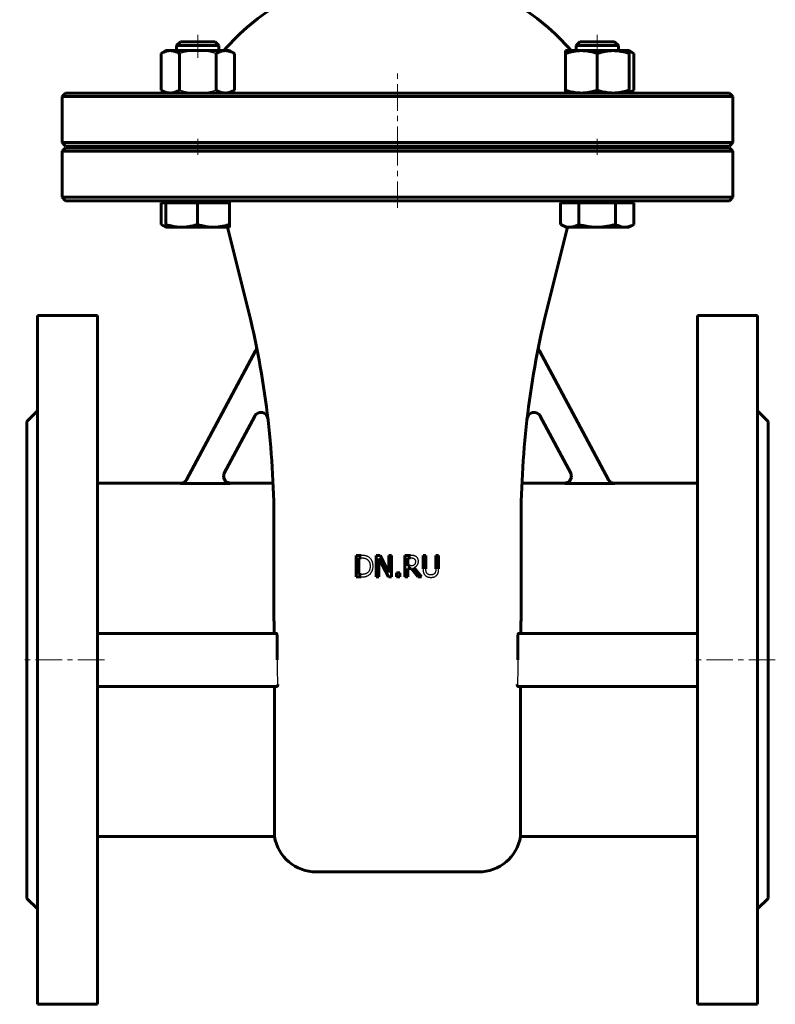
# Model space of a CAD drawing. Header units: millimetres. Extents: x -107 to 107, y -263 to 265.
# Tile 1 of 2: x -107 to 107, y -263 to 16. Entities that reach past the tile are written whole.
import ezdxf

# ---------------------------------------------------------------- set-up
doc = ezdxf.new("R2010")
doc.units = ezdxf.units.MM
for name, pattern in [('K5LT-1', [0]), ('K5LT_AXLED', [12, 7.5, -1.5, 1.5, -1.5]), ('K5LT_BASIC', [0])]:
    doc.linetypes.add(name, pattern=pattern)
doc.layers.add('Системный слой (1)', color=7, linetype='Continuous', true_color=0x6c6c6c)

# ---------------------------------------------------------------- blocks, each defined once
blk = doc.blocks.new('U0')
at = {"layer": 'Системный слой (1)', "color": 143, "linetype": 'K5LT_BASIC', "lineweight": 60, "true_color": 0x33acca}
for p, q in [((0, -5.25), (-94, -5.25)), ((94, -5.25), (0, -5.25))]:
    blk.add_line(p, q, dxfattribs=at)
blk = doc.blocks.new('U1')
at = {"layer": 'Системный слой (1)', "color": 143, "linetype": 'K5LT_BASIC', "lineweight": 60, "true_color": 0x33acca}
for p, q in [((-49.09, -112.8), (-49.28, -114.14)), ((-49.28, -114.14), (-48.59, -115.29)), ((-48.59, -115.29), (-47.33, -115.75))]:
    blk.add_line(p, q, dxfattribs=at)
blk = doc.blocks.new('U3')
at = {"layer": 'Системный слой (1)', "color": 143, "linetype": 'K5LT_BASIC', "lineweight": 60, "true_color": 0x33acca}
for p, q in [((49.28, -114.14), (48.59, -115.29)), ((49.09, -112.8), (49.28, -114.14)), ((48.59, -115.29), (47.33, -115.75))]:
    blk.add_line(p, q, dxfattribs=at)
blk = doc.blocks.new('U4')
at = {"layer": 'Системный слой (1)', "color": 143, "linetype": 'K5LT_BASIC', "lineweight": 60, "true_color": 0x33acca}
for p, q in [((-94, -20.25), (0, -20.25)), ((0, -20.25), (94, -20.25))]:
    blk.add_line(p, q, dxfattribs=at)
blk = doc.blocks.new('U5')
at = {"layer": 'Системный слой (1)', "color": 143, "linetype": 'K5LT_BASIC', "lineweight": 60, "true_color": 0x33acca}
for p, q in [((-94, -35.75), (0, -35.75)), ((0, -35.75), (94, -35.75))]:
    blk.add_line(p, q, dxfattribs=at)
blk = doc.blocks.new('U6')
at = {"layer": 'Системный слой (1)', "color": 143, "linetype": 'K5LT_BASIC', "lineweight": 60, "true_color": 0x33acca}
for p, q in [((0, -20.75), (-94, -20.75)), ((94, -20.75), (0, -20.75))]:
    blk.add_line(p, q, dxfattribs=at)
blk = doc.blocks.new('U8')
at = {"layer": 'Системный слой (1)', "color": 143, "linetype": 'K5LT_BASIC', "lineweight": 60, "true_color": 0x33acca}
for p, q in [((-61.49, -115.75), (-85, -115.75)), ((-35.23, -115.75), (-47.33, -115.75))]:
    blk.add_line(p, q, dxfattribs=at)
blk = doc.blocks.new('U10')
at = {"layer": 'Системный слой (1)', "color": 143, "linetype": 'K5LT_BASIC', "lineweight": 60, "true_color": 0x33acca}
for start, end in [(120.5102, 139.1678), (40.8322, 59.4898)]:
    blk.add_arc((0, -35.75), 65, start, end, dxfattribs=at)
blk = doc.blocks.new('U11')
at = {"layer": 'Системный слой (1)', "color": 143, "linetype": 'K5LT_BASIC', "lineweight": 60, "true_color": 0x33acca}
for p, q in [((47.33, -115.75), (35.23, -115.75)), ((85, -115.75), (61.49, -115.75))]:
    blk.add_line(p, q, dxfattribs=at)
blk = doc.blocks.new('U13')
at = {"layer": 'Системный слой (1)', "color": 143, "linetype": 'K5LT_BASIC', "lineweight": 60, "true_color": 0x33acca}
for p, q in [((65.57, -5.07), (66.01, -4.91)), ((66.01, -4.91), (66.48, -4.71)), ((66.48, -4.71), (66.96, -4.45))]:
    blk.add_line(p, q, dxfattribs=at)
blk = doc.blocks.new('U14')
at = {"layer": 'Системный слой (1)', "color": 143, "linetype": 'K5LT_BASIC', "lineweight": 60, "true_color": 0x33acca}
for p, q in [((-47.57, -43.25), (-47.56, -43.18)), ((-47.57, -43.25), (-47.57, -43.25)), ((-47.56, -43.18), (-47.55, -42.97)), ((-47.55, -42.97), (-47.54, -42.63))]:
    blk.add_line(p, q, dxfattribs=at)
blk = doc.blocks.new('U15')
at = {"layer": 'Системный слой (1)', "color": 143, "linetype": 'K5LT_BASIC', "lineweight": 60, "true_color": 0x33acca}
for p, q in [((-66.96, -42.45), (-66.92, -42.47)), ((-66.92, -42.47), (-66.46, -42.72)), ((-66.46, -42.72), (-66.01, -42.92)), ((-66.01, -42.92), (-65.59, -43.07))]:
    blk.add_line(p, q, dxfattribs=at)
blk = doc.blocks.new('U16')
at = {"layer": 'Системный слой (1)', "color": 143, "linetype": 'K5LT_BASIC', "lineweight": 60, "true_color": 0x33acca}
for p, q in [((66.01, 6.41), (65.57, 6.57)), ((66.48, 6.21), (66.01, 6.41)), ((66.96, 5.95), (66.48, 6.21))]:
    blk.add_line(p, q, dxfattribs=at)
blk = doc.blocks.new('U17')
at = {"layer": 'Системный слой (1)', "color": 143, "linetype": 'K5LT_BASIC', "lineweight": 60, "true_color": 0x33acca}
for p, q in [((46.18, -42.45), (46.22, -42.47)), ((46.22, -42.47), (46.78, -42.77)), ((46.78, -42.77), (47.63, -43.09)), ((47.63, -43.09), (48.44, -43.24)), ((48.44, -43.24), (48.74, -43.25))]:
    blk.add_line(p, q, dxfattribs=at)

msp = doc.modelspace()

# ---------------------------------------------------------------- linework, layer by layer
at = {"layer": 'Системный слой (1)', "color": 30, "linetype": 'K5LT_AXLED', "lineweight": 18, "true_color": 0xff8000}
for p, q in [((-56.57, 11.25), (-56.57, 4.75)), ((56.57, 11.25), (56.57, 4.75)), ((0, -22.25), (0, 1.65)), ((-56.57, -18.25), (-56.57, -22.75)), ((0, -37.75), (0, -18.75)), ((56.57, -18.25), (56.57, -22.75)), ((-83, -165.75), (-107, -165.75)), ((107, -165.75), (83, -165.75))]:
    msp.add_line(p, q, dxfattribs=at)
at = {"layer": 'Системный слой (1)', "color": 143, "linetype": 'K5LT_BASIC', "lineweight": 60, "true_color": 0x33acca}
for p, q in [((-61.5, 9.25), (-62.57, 8.18)), ((-51.64, 9.25), (-61.5, 9.25)), ((-51.64, 9.25), (-50.57, 8.18)), ((51.64, 9.25), (50.57, 8.18)), ((61.5, 9.25), (51.64, 9.25)), ((61.5, 9.25), (62.57, 8.18)), ((-65.57, 6.75), (-66.96, 5.95)), ((-66.96, 5.95), (-66.96, -4.45)), ((-65.57, 6.75), (-64.36, 6.75)), ((-64.36, 6.75), (-56.57, 6.75)), ((-62.57, 6.75), (-62.57, 8.18)), ((-62.57, 8.18), (-56.61, 8.18)), ((-61.76, 5.95), (-61.76, -4.45)), ((-56.61, 8.18), (-50.57, 8.18)), ((-56.57, 6.75), (-48.77, 6.75)), ((-51.37, 5.95), (-51.37, -4.45)), ((-50.57, 6.75), (-50.57, 8.18)), ((-48.77, 6.75), (-47.57, 6.75)), ((-47.57, 6.75), (-46.18, 5.95)), ((-46.18, 5.95), (-46.18, -4.45)), ((47.57, 5.95), (47.57, 6.75)), ((47.57, 6.75), (52.07, 6.75)), ((47.57, 5.95), (47.57, -4.45)), ((50.57, 6.75), (50.57, 8.18)), ((50.57, 8.18), (62.57, 8.18)), ((52.07, 6.75), (61.07, 6.75)), ((56.57, 5.95), (56.57, -4.45)), ((61.07, 6.75), (65.57, 6.75)), ((62.57, 8.18), (62.57, 8.18)), ((62.57, 6.75), (62.57, 8.18)), ((65.57, 6.75), (66.96, 5.95)), ((65.57, 6.75), (65.57, 5.95)), ((65.57, 5.95), (65.57, -4.45)), ((66.96, 5.95), (66.96, -4.45)), ((-94, -5.25), (-95, -6.25)), ((-65.57, -5.25), (-66.96, -4.45)), ((-47.57, -5.25), (-46.18, -4.45)), ((47.57, -5.25), (47.57, -4.45)), ((65.57, -5.25), (66.96, -4.45)), ((65.57, -4.45), (65.57, -5.25)), ((94, -5.25), (95, -6.25)), ((-95, -19.25), (-95, -6.25)), ((-95, -6.25), (0, -6.25)), ((0, -6.25), (95, -6.25)), ((95, -19.25), (95, -6.25)), ((-94, -20.25), (-95, -19.25)), ((0, -19.25), (-95, -19.25)), ((95, -19.25), (0, -19.25)), ((94, -20.25), (95, -19.25)), ((-94, -20.75), (-95, -21.75)), ((-95, -21.75), (0, -21.75)), ((-95, -34.75), (-95, -21.75)), ((-62.57, -20.75), (-62.57, -20.25)), ((-50.57, -20.75), (-50.57, -20.25)), ((0, -21.75), (95, -21.75)), ((50.57, -20.75), (50.57, -20.25)), ((62.57, -20.75), (62.57, -20.25)), ((94, -20.75), (95, -21.75)), ((95, -34.75), (95, -21.75)), ((-94, -35.75), (-95, -34.75)), ((0, -34.75), (-95, -34.75)), ((-65.57, -36.35), (-65.57, -35.75)), ((-47.57, -36.35), (-47.57, -35.75)), ((95, -34.75), (0, -34.75)), ((47.57, -36.35), (47.57, -35.75)), ((65.57, -36.35), (65.57, -35.75)), ((94, -35.75), (95, -34.75)), ((-66.96, -36.35), (-66.96, -42.45)), ((-66.96, -36.35), (-65.61, -36.35)), ((-65.61, -36.35), (-61.12, -36.35)), ((-65.61, -36.35), (-65.61, -42.45)), ((-61.12, -36.35), (-56.64, -36.35)), ((-56.64, -36.35), (-56.64, -42.45)), ((-56.64, -36.35), (-52.12, -36.35)), ((-52.12, -36.35), (-47.61, -36.35)), ((-47.61, -36.35), (-47.61, -42.45)), ((-47.61, -36.35), (-47.57, -36.35)), ((-47.57, -36.35), (-47.56, -36.35)), ((46.18, -36.51), (46.18, -42.45)), ((46.19, -36.35), (48.74, -36.35)), ((48.74, -36.35), (51.31, -36.35)), ((51.31, -36.35), (51.31, -42.45)), ((51.31, -36.35), (56.5, -36.35)), ((56.5, -36.35), (61.7, -36.35)), ((61.7, -36.35), (64.33, -36.35)), ((61.7, -36.35), (61.7, -42.45)), ((64.33, -36.35), (66.96, -36.35)), ((66.96, -36.35), (66.96, -42.45)), ((-65.57, -43.25), (-66.92, -42.47)), ((-61.12, -43.25), (-65.57, -43.25)), ((-52.12, -43.25), (-61.12, -43.25)), ((-47.57, -43.25), (-52.12, -43.25)), ((-42.46, -65.89), (-48.12, -43.25)), ((-47.57, -43.25), (-47.57, -43.25)), ((-47.57, -43.25), (-47.57, -43.25)), ((42.46, -65.89), (48.12, -43.25)), ((47.57, -43.25), (46.22, -42.47)), ((48.74, -43.25), (47.57, -43.25)), ((56.5, -43.25), (48.74, -43.25)), ((64.33, -43.25), (56.5, -43.25)), ((65.57, -43.25), (64.33, -43.25)), ((65.57, -43.25), (66.92, -42.47)), ((66.96, -42.45), (66.92, -42.47)), ((-102, -68.25), (-85, -68.25)), ((-102, -68.25), (-102, -263.25)), ((-85, -68.25), (-85, -263.25)), ((85, -68.25), (85, -263.25)), ((102, -68.25), (85, -68.25)), ((102, -68.25), (102, -263.25)), ((-59.76, -114.76), (-40.17, -78.26)), ((59.76, -114.76), (40.17, -78.26)), ((-102, -95.25), (-105, -98.25)), ((-40.45, -96.71), (-49.12, -112.86)), ((40.45, -96.71), (49.12, -112.86)), ((105, -98.25), (102, -95.25)), ((-105, -98.25), (-105, -233.25)), ((105, -98.25), (105, -233.25)), ((-61.53, -115.81), (-47.36, -115.81)), ((61.53, -115.81), (47.36, -115.81)), ((-35, -151.75), (-35, -126.53)), ((35, -151.75), (35, -126.53)), ((-11.72, -136.15), (-11.72, -142.25)), ((-10.33, -136.15), (-11.72, -136.15)), ((-6.03, -136.15), (-6.03, -142.25)), ((-4.88, -136.15), (-6.03, -136.15)), ((-2.43, -140.98), (-4.88, -136.15)), ((-2.43, -136.15), (-2.43, -140.98)), ((-1.67, -136.15), (-2.43, -136.15)), ((-1.67, -142.25), (-1.67, -136.15)), ((3.68, -136.15), (2.11, -136.15)), ((2.11, -136.15), (2.11, -142.25)), ((7.24, -136.15), (7.24, -139.95)), ((8.05, -136.15), (7.24, -136.15)), ((8.05, -139.95), (8.05, -136.15)), ((10.84, -136.15), (10.84, -139.97)), ((11.65, -136.15), (10.84, -136.15)), ((11.65, -139.95), (11.65, -136.15)), ((-10.91, -136.85), (-10.29, -136.85)), ((-10.91, -141.55), (-10.91, -136.85)), ((-5.28, -142.25), (-5.28, -136.99)), ((-5.28, -136.99), (-2.58, -142.25)), ((2.92, -139.14), (2.92, -136.85)), ((2.92, -136.85), (3.72, -136.85)), ((3.63, -139.14), (2.92, -139.14)), ((-10.29, -141.55), (-10.91, -141.55)), ((-0.27, -141.08), (-0.27, -142.25)), ((0.7, -141.08), (-0.27, -141.08)), ((0.7, -142.25), (0.7, -141.08)), ((2.92, -139.82), (3.85, -139.82)), ((2.92, -142.25), (2.92, -139.82)), ((3.85, -139.82), (5.78, -142.25)), ((6.83, -142.25), (4.66, -139.59)), ((-11.72, -142.25), (-10.32, -142.25)), ((-6.03, -142.25), (-5.28, -142.25)), ((-2.58, -142.25), (-1.67, -142.25)), ((-0.27, -142.25), (0.7, -142.25)), ((2.11, -142.25), (2.92, -142.25)), ((5.78, -142.25), (6.83, -142.25)), ((-85, -158.25), (-34.31, -158.25)), ((-34.12, -158.75), (-34.12, -165.75)), ((34.12, -158.75), (34.12, -165.75)), ((85, -158.25), (34.31, -158.25)), ((-34.11, -173.25), (-85, -173.25)), ((-34.83, -173.25), (-34.83, -215.75)), ((34.11, -173.25), (85, -173.25)), ((34.83, -173.25), (34.83, -215.75)), ((-34.83, -215.75), (-85, -215.75)), ((85, -215.75), (34.83, -215.75)), ((-23, -225.75), (23, -225.75)), ((-102, -236.25), (-105, -233.25)), ((105, -233.25), (102, -236.25)), ((-102, -263.25), (-85, -263.25)), ((102, -263.25), (85, -263.25))]:
    msp.add_line(p, q, dxfattribs=at)
for centre, radius, start, end in [((-285, -126.53), 250, 0, 14.0362), ((285, -126.53), 250, 165.9638, 180), ((-41.93, -77.31), 2, 331.7693, 11.4458), ((41.93, -77.31), 2, 168.5542, 208.2307), ((-38.69, -97.66), 2, 6.6846, 151.7693), ((38.69, -97.66), 2, 28.2307, 173.3154), ((-23, -213.75), 12, 189.5941, 270), ((23, -213.75), 12, 270, 350.4059)]:
    msp.add_arc(centre, radius, start, end, dxfattribs=at)
for centre, major_axis, ratio, start_param, end_param in [((-47.51, 3.76), (0, -49.48), 0.001715, -0.625585, -0.355414), ((41.35, -20.87), (3.33, 56.49), 0.105308, 4.437955, 4.440939)]:
    msp.add_ellipse(centre, major_axis=major_axis, ratio=ratio, start_param=start_param, end_param=end_param, dxfattribs=at)
for points, knots in [([(-64.36, 6.75), (-64.48, 6.75), (-64.7, 6.74), (-65.03, 6.7), (-65.35, 6.63), (-65.66, 6.54), (-66.03, 6.41), (-66.46, 6.22), (-66.79, 6.04), (-66.96, 5.95)], [0, 0, 0, 0, 1.413858, 2.745248, 4.003674, 5.206773, 6.389289, 8.162955, 10, 10, 10, 10]), ([(-61.76, 5.95), (-61.99, 6.08), (-62.37, 6.27), (-62.88, 6.48), (-63.31, 6.62), (-63.71, 6.7), (-64.05, 6.74), (-64.27, 6.75), (-64.36, 6.75)], [0, 0, 0, 0, 2.090274, 3.696535, 5.221998, 6.6506, 8.010791, 9, 9, 9, 9]), ([(-48.77, 6.75), (-48.89, 6.75), (-49.11, 6.74), (-49.44, 6.7), (-49.76, 6.63), (-50.08, 6.54), (-50.44, 6.41), (-50.87, 6.22), (-51.2, 6.04), (-51.37, 5.95)], [0, 0, 0, 0, 1.413858, 2.745248, 4.003674, 5.206773, 6.389289, 8.162955, 10, 10, 10, 10]), ([(-46.18, 5.95), (-46.4, 6.08), (-46.78, 6.27), (-47.29, 6.48), (-47.72, 6.62), (-48.12, 6.7), (-48.47, 6.74), (-48.68, 6.75), (-48.77, 6.75)], [0, 0, 0, 0, 2.090274, 3.696535, 5.221998, 6.6506, 8.010791, 9, 9, 9, 9]), ([(52.07, 6.75), (51.87, 6.75), (51.49, 6.74), (50.91, 6.7), (50.36, 6.63), (49.82, 6.54), (49.18, 6.41), (48.44, 6.22), (47.87, 6.04), (47.57, 5.95)], [0, 0, 0, 0, 1.413858, 2.745248, 4.003674, 5.206773, 6.389289, 8.162955, 10, 10, 10, 10]), ([(56.57, 5.95), (56.18, 6.08), (55.52, 6.27), (54.64, 6.48), (53.9, 6.62), (53.21, 6.7), (52.6, 6.74), (52.23, 6.75), (52.07, 6.75)], [0, 0, 0, 0, 2.090274, 3.696535, 5.221998, 6.6506, 8.010791, 9, 9, 9, 9]), ([(61.07, 6.75), (60.87, 6.75), (60.49, 6.74), (59.91, 6.7), (59.36, 6.63), (58.82, 6.54), (58.18, 6.41), (57.44, 6.22), (56.87, 6.04), (56.57, 5.95)], [0, 0, 0, 0, 1.413858, 2.745248, 4.003674, 5.206773, 6.389289, 8.162955, 10, 10, 10, 10]), ([(65.57, 5.95), (65.18, 6.08), (64.52, 6.27), (63.64, 6.48), (62.9, 6.62), (62.21, 6.7), (61.6, 6.74), (61.23, 6.75), (61.07, 6.75)], [0, 0, 0, 0, 2.090274, 3.696535, 5.221998, 6.6506, 8.010791, 9, 9, 9, 9]), ([(-66.96, -4.45), (-66.74, -4.58), (-66.36, -4.77), (-65.85, -4.98), (-65.42, -5.12), (-65.02, -5.2), (-64.67, -5.24), (-64.45, -5.25), (-64.36, -5.25)], [0, 0, 0, 0, 2.090274, 3.696535, 5.221998, 6.6506, 8.010791, 9, 9, 9, 9]), ([(-64.36, -5.25), (-64.25, -5.25), (-64.03, -5.24), (-63.7, -5.2), (-63.38, -5.13), (-63.06, -5.04), (-62.7, -4.91), (-62.27, -4.72), (-61.94, -4.54), (-61.76, -4.45)], [0, 0, 0, 0, 1.413858, 2.745248, 4.003674, 5.206773, 6.389289, 8.162955, 10, 10, 10, 10]), ([(-51.37, -4.45), (-51.15, -4.58), (-50.77, -4.77), (-50.26, -4.98), (-49.83, -5.12), (-49.43, -5.2), (-49.08, -5.24), (-48.87, -5.25), (-48.77, -5.25)], [0, 0, 0, 0, 2.090274, 3.696535, 5.221998, 6.6506, 8.010791, 9, 9, 9, 9]), ([(-48.77, -5.25), (-48.66, -5.25), (-48.44, -5.24), (-48.11, -5.2), (-47.79, -5.13), (-47.47, -5.04), (-47.11, -4.91), (-46.68, -4.72), (-46.35, -4.54), (-46.18, -4.45)], [0, 0, 0, 0, 1.413858, 2.745248, 4.003674, 5.206773, 6.389289, 8.162955, 10, 10, 10, 10]), ([(47.57, -4.45), (47.96, -4.58), (48.61, -4.77), (49.49, -4.98), (50.24, -5.12), (50.93, -5.2), (51.53, -5.24), (51.91, -5.25), (52.07, -5.25)], [0, 0, 0, 0, 2.090274, 3.696535, 5.221998, 6.6506, 8.010791, 9, 9, 9, 9]), ([(52.07, -5.25), (52.26, -5.25), (52.65, -5.24), (53.22, -5.2), (53.78, -5.13), (54.32, -5.04), (54.95, -4.91), (55.7, -4.72), (56.27, -4.54), (56.57, -4.45)], [0, 0, 0, 0, 1.413858, 2.745248, 4.003674, 5.206773, 6.389289, 8.162955, 10, 10, 10, 10]), ([(56.57, -4.45), (56.96, -4.58), (57.61, -4.77), (58.49, -4.98), (59.24, -5.12), (59.93, -5.2), (60.53, -5.24), (60.91, -5.25), (61.07, -5.25)], [0, 0, 0, 0, 2.090274, 3.696535, 5.221998, 6.6506, 8.010791, 9, 9, 9, 9]), ([(61.07, -5.25), (61.26, -5.25), (61.65, -5.24), (62.22, -5.2), (62.78, -5.13), (63.32, -5.04), (63.95, -4.91), (64.7, -4.72), (65.27, -4.54), (65.57, -4.45)], [0, 0, 0, 0, 1.413858, 2.745248, 4.003674, 5.206773, 6.389289, 8.162955, 10, 10, 10, 10]), ([(-65.57, -43.25), (-65.57, -43.25), (-65.57, -43.24), (-65.58, -43.2), (-65.58, -43.13), (-65.59, -43.04), (-65.59, -42.91), (-65.6, -42.72), (-65.6, -42.55), (-65.61, -42.45)], [0, 0, 0, 0, 1.394999, 2.69593, 3.941194, 5.142079, 6.329405, 8.125838, 10, 10, 10, 10]), ([(-65.61, -42.45), (-65.22, -42.58), (-64.57, -42.77), (-63.69, -42.98), (-62.94, -43.12), (-62.26, -43.2), (-61.66, -43.24), (-61.28, -43.25), (-61.12, -43.25)], [0, 0, 0, 0, 2.090274, 3.696535, 5.221998, 6.6506, 8.010791, 9, 9, 9, 9]), ([(-61.12, -43.25), (-60.93, -43.25), (-60.54, -43.24), (-59.97, -43.2), (-59.42, -43.13), (-58.88, -43.04), (-58.25, -42.91), (-57.51, -42.72), (-56.94, -42.55), (-56.64, -42.45)], [0, 0, 0, 0, 1.413858, 2.745248, 4.003674, 5.206773, 6.389289, 8.162955, 10, 10, 10, 10]), ([(-56.64, -42.45), (-56.25, -42.58), (-55.59, -42.77), (-54.71, -42.98), (-53.96, -43.12), (-53.27, -43.2), (-52.66, -43.24), (-52.28, -43.25), (-52.12, -43.25)], [0, 0, 0, 0, 2.090274, 3.696535, 5.221998, 6.6506, 8.010791, 9, 9, 9, 9]), ([(-52.12, -43.25), (-51.93, -43.25), (-51.54, -43.24), (-50.96, -43.2), (-50.41, -43.13), (-49.86, -43.04), (-49.23, -42.91), (-48.48, -42.72), (-47.9, -42.55), (-47.61, -42.45)], [0, 0, 0, 0, 1.413858, 2.745248, 4.003674, 5.206773, 6.389289, 8.162955, 10, 10, 10, 10]), ([(-47.61, -42.45), (-47.6, -42.58), (-47.6, -42.77), (-47.59, -42.98), (-47.58, -43.12), (-47.58, -43.2), (-47.57, -43.24), (-47.57, -43.25), (-47.57, -43.25)], [0, 0, 0, 0, 2.090274, 3.696535, 5.221998, 6.6506, 8.010791, 9, 9, 9, 9]), ([(48.74, -43.25), (48.85, -43.25), (49.07, -43.24), (49.4, -43.2), (49.72, -43.13), (50.03, -43.04), (50.39, -42.91), (50.81, -42.72), (51.14, -42.55), (51.31, -42.45)], [0, 0, 0, 0, 1.413858, 2.745248, 4.003674, 5.206773, 6.389289, 8.162955, 10, 10, 10, 10]), ([(51.31, -42.45), (51.76, -42.58), (52.51, -42.77), (53.53, -42.98), (54.39, -43.12), (55.19, -43.2), (55.89, -43.24), (56.32, -43.25), (56.5, -43.25)], [0, 0, 0, 0, 2.090274, 3.696535, 5.221998, 6.6506, 8.010791, 9, 9, 9, 9]), ([(56.5, -43.25), (56.73, -43.25), (57.18, -43.24), (57.84, -43.2), (58.48, -43.13), (59.11, -43.04), (59.84, -42.91), (60.69, -42.72), (61.36, -42.55), (61.7, -42.45)], [0, 0, 0, 0, 1.413858, 2.745248, 4.003674, 5.206773, 6.389289, 8.162955, 10, 10, 10, 10]), ([(61.7, -42.45), (61.93, -42.58), (62.31, -42.77), (62.83, -42.98), (63.26, -43.12), (63.67, -43.2), (64.02, -43.24), (64.24, -43.25), (64.33, -43.25)], [0, 0, 0, 0, 2.090274, 3.696535, 5.221998, 6.6506, 8.010791, 9, 9, 9, 9]), ([(64.33, -43.25), (64.45, -43.25), (64.67, -43.24), (65.01, -43.2), (65.33, -43.13), (65.65, -43.04), (66.02, -42.91), (66.45, -42.72), (66.79, -42.55), (66.96, -42.45)], [0, 0, 0, 0, 1.413858, 2.745248, 4.003674, 5.206773, 6.389289, 8.162955, 10, 10, 10, 10]), ([(-61.49, -115.75), (-61.14, -115.75), (-60.42, -115.55), (-59.9, -115.01), (-59.73, -114.7), (-59.73, -114.7), (-59.73, -114.7)], [0, 0, 0, 0, 0.499996, 0.999993, 0.999993, 1, 1, 1, 1]), ([(61.49, -115.75), (61.14, -115.75), (60.42, -115.55), (59.9, -115.01), (59.73, -114.7), (59.73, -114.7), (59.73, -114.7)], [0, 0, 0, 0, 0.499996, 0.999993, 0.999993, 1, 1, 1, 1]), ([(-35, -151.75), (-35, -152.29), (-35, -153.16), (-34.98, -154.37), (-34.97, -155.35), (-34.94, -156.64), (-34.93, -157.6), (-34.91, -158.25)], [0, 0, 0, 0, 2.021391, 3.235964, 4.509977, 5.613937, 8, 8, 8, 8]), ([(35, -151.75), (35, -152.29), (35, -153.16), (34.98, -154.37), (34.97, -155.35), (34.94, -156.64), (34.93, -157.6), (34.91, -158.25)], [0, 0, 0, 0, 2.021391, 3.235964, 4.509977, 5.613937, 8, 8, 8, 8]), ([(-34.12, -158.75), (-34.12, -158.72), (-34.13, -158.67), (-34.13, -158.62), (-34.14, -158.55), (-34.15, -158.48), (-34.17, -158.42), (-34.19, -158.39), (-34.2, -158.35), (-34.22, -158.31), (-34.25, -158.28), (-34.28, -158.26), (-34.3, -158.25), (-34.31, -158.25)], [0, 0, 0, 0, 1.583274, 2.417096, 3.133243, 5.110532, 6.319753, 7.256807, 7.807579, 9.240106, 10.776762, 12.305052, 14, 14, 14, 14]), ([(34.12, -158.75), (34.12, -158.72), (34.13, -158.67), (34.13, -158.62), (34.14, -158.55), (34.15, -158.48), (34.17, -158.42), (34.19, -158.39), (34.2, -158.35), (34.22, -158.31), (34.25, -158.28), (34.28, -158.26), (34.3, -158.25), (34.31, -158.25)], [0, 0, 0, 0, 1.583274, 2.417096, 3.133243, 5.110532, 6.319753, 7.256807, 7.807579, 9.240106, 10.776762, 12.305052, 14, 14, 14, 14]), ([(-34.11, -173.25), (-34.09, -173.25), (-34.07, -173.24), (-34.03, -173.22), (-34.01, -173.19), (-33.99, -173.15), (-33.97, -173.11), (-33.96, -173.07), (-33.95, -173.03), (-33.94, -173), (-33.93, -172.96), (-33.93, -172.91), (-33.92, -172.85), (-33.92, -172.79), (-33.92, -172.76), (-33.92, -172.75)], [0, 0, 0, 0, 2.681176, 3.90413, 5.269305, 6.695612, 8.171721, 9.25444, 10.104334, 10.928124, 11.742374, 12.54515, 14.255246, 15.223156, 16, 16, 16, 16]), ([(34.11, -173.25), (34.09, -173.25), (34.07, -173.24), (34.03, -173.22), (34.01, -173.19), (33.99, -173.15), (33.97, -173.11), (33.96, -173.07), (33.95, -173.03), (33.94, -173), (33.93, -172.96), (33.93, -172.91), (33.92, -172.85), (33.92, -172.79), (33.92, -172.76), (33.92, -172.75)], [0, 0, 0, 0, 2.681176, 3.90413, 5.269305, 6.695612, 8.171721, 9.25444, 10.104334, 10.928124, 11.742374, 12.54515, 14.255246, 15.223156, 16, 16, 16, 16])]:
    msp.add_open_spline(points, degree=3, knots=knots, dxfattribs=at)
at = {"layer": 'Системный слой (1)', "color": 7, "linetype": 'K5LT-1'}
for points, knots in [([(-56.57, 6.75), (-56.65, 6.75), (-56.82, 6.75), (-57.06, 6.74), (-57.31, 6.73), (-57.63, 6.72), (-58.04, 6.68), (-58.52, 6.63), (-58.97, 6.57), (-59.34, 6.51), (-59.64, 6.46), (-59.86, 6.41), (-60.09, 6.37), (-60.35, 6.31), (-60.67, 6.24), (-61.02, 6.15), (-61.39, 6.05), (-61.64, 5.98), (-61.76, 5.95)], [0.5271387, 0.5271387, 0.5271387, 0.5271387, 0.5531458, 0.5791529, 0.6051599, 0.631167, 0.6831811, 0.7351952, 0.7805193, 0.8258433, 0.8485053, 0.8711674, 0.8938294, 0.9164914, 0.9509379, 0.9853845, 1.019831, 1.0542775, 1.0542775, 1.0542775, 1.0542775]), ([(-51.37, 5.95), (-51.45, 5.97), (-51.61, 6.01), (-51.85, 6.08), (-52.09, 6.14), (-52.4, 6.22), (-52.78, 6.31), (-53.15, 6.39), (-53.46, 6.45), (-53.68, 6.49), (-53.91, 6.53), (-54.36, 6.6), (-54.86, 6.66), (-55.41, 6.71), (-55.93, 6.74), (-56.31, 6.75), (-56.57, 6.75)], [0, 0, 0, 0, 0.0222295, 0.0444591, 0.0666886, 0.0889181, 0.1333772, 0.1778363, 0.2011328, 0.2244293, 0.2477258, 0.2710223, 0.3642084, 0.404941, 0.4456736, 0.5271387, 0.5271387, 0.5271387, 0.5271387]), ([(-61.76, -4.45), (-61.69, -4.47), (-61.52, -4.51), (-61.28, -4.58), (-61.05, -4.64), (-60.74, -4.72), (-60.36, -4.81), (-59.98, -4.89), (-59.68, -4.95), (-59.45, -4.99), (-59.23, -5.03), (-58.77, -5.1), (-58.27, -5.16), (-57.72, -5.21), (-57.21, -5.24), (-56.83, -5.25), (-56.57, -5.25)], [0, 0, 0, 0, 0.0222295, 0.0444591, 0.0666886, 0.0889181, 0.1333772, 0.1778363, 0.2011328, 0.2244293, 0.2477258, 0.2710223, 0.3642084, 0.404941, 0.4456736, 0.5271387, 0.5271387, 0.5271387, 0.5271387]), ([(-56.57, -5.25), (-56.49, -5.25), (-56.32, -5.25), (-56.07, -5.24), (-55.83, -5.23), (-55.5, -5.22), (-55.09, -5.18), (-54.62, -5.13), (-54.16, -5.07), (-53.8, -5.01), (-53.5, -4.96), (-53.28, -4.91), (-53.05, -4.87), (-52.78, -4.81), (-52.47, -4.74), (-52.11, -4.65), (-51.75, -4.55), (-51.5, -4.48), (-51.37, -4.45)], [0.5271387, 0.5271387, 0.5271387, 0.5271387, 0.5531458, 0.5791529, 0.6051599, 0.631167, 0.6831811, 0.7351952, 0.7805193, 0.8258433, 0.8485053, 0.8711674, 0.8938294, 0.9164914, 0.9509379, 0.9853845, 1.019831, 1.0542775, 1.0542775, 1.0542775, 1.0542775]), ([(-47.36, -115.81), (-47.44, -115.81), (-47.58, -115.8), (-47.8, -115.77), (-47.98, -115.71), (-48.12, -115.66), (-48.2, -115.63), (-48.31, -115.57), (-48.45, -115.49), (-48.59, -115.39), (-48.66, -115.33), (-48.69, -115.31), (-48.73, -115.27), (-48.77, -115.22), (-48.87, -115.13), (-48.99, -114.98), (-49.1, -114.81), (-49.17, -114.66), (-49.2, -114.58), (-49.23, -114.53), (-49.24, -114.5), (-49.25, -114.46), (-49.27, -114.39), (-49.31, -114.26), (-49.34, -114.08), (-49.35, -113.91), (-49.35, -113.79), (-49.35, -113.7), (-49.34, -113.54), (-49.3, -113.33), (-49.24, -113.13), (-49.18, -112.98), (-49.14, -112.9), (-49.12, -112.86)], [0, 0, 0, 0, 0.0224435, 0.044887, 0.0673305, 0.0785292, 0.089728, 0.0920666, 0.1155816, 0.1399078, 0.1423822, 0.1448963, 0.1494676, 0.1586102, 0.1654664, 0.1903667, 0.2152671, 0.2272205, 0.2391738, 0.2416074, 0.2440112, 0.2479875, 0.2559401, 0.2640731, 0.2881113, 0.3121495, 0.3144972, 0.3265012, 0.3385053, 0.3633474, 0.3881895, 0.4010647, 0.41394, 0.41394, 0.41394, 0.41394]), ([(47.36, -115.81), (47.44, -115.81), (47.58, -115.8), (47.8, -115.77), (47.98, -115.71), (48.12, -115.66), (48.2, -115.63), (48.31, -115.57), (48.45, -115.49), (48.59, -115.39), (48.66, -115.33), (48.69, -115.31), (48.73, -115.27), (48.77, -115.22), (48.87, -115.13), (48.99, -114.98), (49.1, -114.81), (49.17, -114.66), (49.21, -114.58), (49.23, -114.53), (49.24, -114.5), (49.25, -114.46), (49.27, -114.39), (49.31, -114.26), (49.34, -114.08), (49.35, -113.91), (49.35, -113.79), (49.35, -113.7), (49.34, -113.54), (49.3, -113.33), (49.24, -113.13), (49.18, -112.98), (49.14, -112.9), (49.12, -112.86)], [0, 0, 0, 0, 0.0224439, 0.0448877, 0.0673316, 0.0785305, 0.0897294, 0.092068, 0.1155842, 0.1399114, 0.1423857, 0.1448997, 0.1494724, 0.1586176, 0.1654675, 0.1903698, 0.2152721, 0.2272212, 0.2391702, 0.2416032, 0.2440064, 0.2479853, 0.255943, 0.2640592, 0.2880909, 0.3121226, 0.3144722, 0.3264881, 0.338504, 0.3633474, 0.3881908, 0.4010654, 0.41394, 0.41394, 0.41394, 0.41394]), ([(-59.76, -114.76), (-59.8, -114.82), (-59.88, -114.95), (-59.98, -115.08), (-60.09, -115.2), (-60.16, -115.27), (-60.26, -115.36), (-60.33, -115.42), (-60.41, -115.47), (-60.47, -115.51), (-60.51, -115.53), (-60.57, -115.57), (-60.65, -115.61), (-60.74, -115.65), (-60.84, -115.69), (-60.95, -115.73), (-61.06, -115.76), (-61.17, -115.78), (-61.32, -115.8), (-61.44, -115.81), (-61.52, -115.81), (-61.53, -115.81)], [0, 0, 0, 0, 0.0224833, 0.0449666, 0.0478102, 0.0731372, 0.0756859, 0.0883024, 0.1009189, 0.1033927, 0.1080252, 0.1172902, 0.1234981, 0.1349266, 0.1463551, 0.1577836, 0.1692121, 0.1806406, 0.1920691, 0.2139499, 0.2165677, 0.2165677, 0.2165677, 0.2165677]), ([(59.76, -114.76), (59.8, -114.82), (59.88, -114.95), (59.98, -115.08), (60.09, -115.2), (60.16, -115.27), (60.26, -115.36), (60.33, -115.42), (60.41, -115.47), (60.47, -115.51), (60.51, -115.53), (60.57, -115.57), (60.65, -115.61), (60.74, -115.65), (60.84, -115.69), (60.95, -115.73), (61.06, -115.76), (61.17, -115.78), (61.32, -115.8), (61.44, -115.81), (61.52, -115.81), (61.53, -115.81)], [0, 0, 0, 0, 0.0224848, 0.0449696, 0.0478156, 0.0731464, 0.0756952, 0.0883097, 0.1009242, 0.1033973, 0.1080315, 0.1173, 0.1234944, 0.1349213, 0.1463481, 0.157775, 0.1692018, 0.1806286, 0.1920555, 0.2139232, 0.2165677, 0.2165677, 0.2165677, 0.2165677]), ([(-8.15, -136.63), (-8.17, -136.62), (-8.2, -136.6), (-8.28, -136.55), (-8.38, -136.5), (-8.48, -136.45), (-8.56, -136.42), (-8.63, -136.39), (-8.7, -136.36), (-8.77, -136.34), (-8.84, -136.32), (-8.91, -136.3), (-8.97, -136.28), (-9.03, -136.27), (-9.09, -136.25), (-9.15, -136.24), (-9.2, -136.23), (-9.27, -136.22), (-9.39, -136.2), (-9.57, -136.18), (-9.76, -136.16), (-9.93, -136.16), (-10.06, -136.15), (-10.19, -136.15), (-10.29, -136.15), (-10.33, -136.15)], [-0.7117352, -0.7117352, -0.7117352, -0.7117352, -0.684263, -0.6567907, -0.6018462, -0.5469017, -0.5194294, -0.4919572, -0.4644849, -0.4370127, -0.4095404, -0.3820682, -0.3612712, -0.3404742, -0.3196773, -0.2988803, -0.282961, -0.2670417, -0.2352032, -0.1764024, -0.1176016, -0.0882012, -0.0588008, -0.0294004, 0, 0, 0, 0]), ([(5.23, -136.47), (5.2, -136.45), (5.13, -136.41), (5.05, -136.37), (4.94, -136.31), (4.83, -136.27), (4.7, -136.23), (4.63, -136.22), (4.59, -136.21), (4.57, -136.21), (4.53, -136.2), (4.48, -136.19), (4.39, -136.18), (4.24, -136.17), (4, -136.15), (3.79, -136.15), (3.68, -136.15)], [-0.1611551, -0.1611551, -0.1611551, -0.1611551, -0.1482633, -0.1353715, -0.1327781, -0.1085434, -0.0967541, -0.0849648, -0.0841027, -0.0823784, -0.0789297, -0.0720324, -0.064293, -0.0504258, -0.0259145, 0, 0, 0, 0]), ([(5.92, -137.8), (5.92, -137.78), (5.92, -137.74), (5.92, -137.68), (5.92, -137.62), (5.91, -137.55), (5.9, -137.46), (5.88, -137.37), (5.86, -137.28), (5.83, -137.19), (5.8, -137.12), (5.77, -137.06), (5.74, -137.01), (5.72, -136.97), (5.68, -136.91), (5.64, -136.85), (5.61, -136.81), (5.55, -136.74), (5.46, -136.65), (5.34, -136.55), (5.26, -136.49), (5.23, -136.47)], [-0.1934898, -0.1934898, -0.1934898, -0.1934898, -0.1872281, -0.1809665, -0.1747049, -0.1684432, -0.1568665, -0.1452898, -0.1344515, -0.1236131, -0.1133197, -0.1030264, -0.0980615, -0.0930966, -0.0831668, -0.0732371, -0.0633073, -0.0607323, -0.0382977, -0.0132572, 0, 0, 0, 0]), ([(-10.29, -136.85), (-10.26, -136.85), (-10.2, -136.85), (-10.11, -136.85), (-10.02, -136.86), (-9.93, -136.86), (-9.85, -136.87), (-9.78, -136.87), (-9.71, -136.88), (-9.64, -136.89), (-9.58, -136.9), (-9.52, -136.91), (-9.47, -136.92), (-9.42, -136.93), (-9.39, -136.93), (-9.36, -136.94), (-9.32, -136.95), (-9.28, -136.96), (-9.23, -136.98), (-9.18, -136.99), (-9.12, -137.01), (-9.06, -137.03), (-8.94, -137.08), (-8.82, -137.14), (-8.71, -137.2), (-8.68, -137.22)], [-0.1221363, -0.1221363, -0.1221363, -0.1221363, -0.1167227, -0.1113091, -0.1058954, -0.1004818, -0.0956723, -0.0908628, -0.0860534, -0.0812439, -0.0769512, -0.0726586, -0.068366, -0.0640733, -0.0621464, -0.0602195, -0.0563657, -0.0525119, -0.0486581, -0.0448044, -0.0409506, -0.033243, -0.028591, -0.0085238, 0, 0, 0, 0]), ([(-8.68, -137.22), (-8.65, -137.24), (-8.59, -137.28), (-8.52, -137.33), (-8.42, -137.41), (-8.31, -137.51), (-8.17, -137.68), (-8.05, -137.87), (-7.95, -138.08), (-7.89, -138.24), (-7.84, -138.41), (-7.8, -138.6), (-7.78, -138.82), (-7.77, -138.96), (-7.76, -139.04), (-7.76, -139.12), (-7.76, -139.17), (-7.76, -139.19)], [-0.2287227, -0.2287227, -0.2287227, -0.2287227, -0.2162683, -0.2038139, -0.2012236, -0.1771758, -0.1531352, -0.1290946, -0.1042272, -0.0811987, -0.0766793, -0.0511477, -0.0256161, -0.0192121, -0.0128081, -0.006404, 0, 0, 0, 0]), ([(-7.76, -139.19), (-7.76, -139.23), (-7.76, -139.3), (-7.76, -139.4), (-7.77, -139.49), (-7.78, -139.59), (-7.79, -139.67), (-7.8, -139.78), (-7.82, -139.91), (-7.86, -140.05), (-7.89, -140.18), (-7.93, -140.29), (-7.97, -140.39), (-8.02, -140.49), (-8.09, -140.61), (-8.19, -140.76), (-8.33, -140.92), (-8.48, -141.05), (-8.57, -141.12), (-8.61, -141.14)], [-0.276022, -0.276022, -0.276022, -0.276022, -0.2659887, -0.2559554, -0.2459222, -0.2358889, -0.2267544, -0.2176198, -0.1993508, -0.1825485, -0.1657462, -0.1511886, -0.1366309, -0.1222958, -0.1079608, -0.0792907, -0.0484473, -0.0180553, 0, 0, 0, 0]), ([(-8.16, -141.76), (-8.07, -141.7), (-7.98, -141.63), (-7.82, -141.49), (-7.73, -141.4), (-7.64, -141.3), (-7.6, -141.26), (-7.54, -141.18), (-7.46, -141.07), (-7.38, -140.95), (-7.32, -140.84), (-7.27, -140.74), (-7.2, -140.6), (-7.13, -140.44), (-7.07, -140.27), (-7.03, -140.14), (-6.99, -139.95), (-6.94, -139.69), (-6.92, -139.4), (-6.91, -139.23), (-6.91, -139.2)], [-0.2789626, -0.2789626, -0.2789626, -0.2789626, -0.2471756, -0.2438532, -0.2116013, -0.2082327, -0.2039094, -0.1952626, -0.1788701, -0.1620271, -0.1536056, -0.1451841, -0.1283412, -0.1114982, -0.0951755, -0.0788528, -0.0756727, -0.0422701, -0.0072657, 0, 0, 0, 0]), ([(-6.91, -139.2), (-6.91, -139.16), (-6.91, -139.08), (-6.92, -138.95), (-6.93, -138.83), (-6.94, -138.68), (-6.97, -138.5), (-7.01, -138.3), (-7.06, -138.11), (-7.12, -137.94), (-7.18, -137.79), (-7.24, -137.65), (-7.31, -137.52), (-7.37, -137.43), (-7.46, -137.29), (-7.6, -137.11), (-7.83, -136.87), (-8.02, -136.72), (-8.13, -136.65), (-8.15, -136.63)], [-0.2365722, -0.2365722, -0.2365722, -0.2365722, -0.2281293, -0.2196863, -0.2112434, -0.2028004, -0.1870988, -0.1713971, -0.1566128, -0.1418285, -0.1294659, -0.1171032, -0.104754, -0.0924047, -0.0897364, -0.0623696, -0.0340199, -0.0060646, 0, 0, 0, 0]), ([(4.73, -138.83), (4.72, -138.84), (4.69, -138.87), (4.66, -138.9), (4.61, -138.93), (4.54, -138.98), (4.45, -139.02), (4.38, -139.05), (4.33, -139.06), (4.29, -139.08), (4.26, -139.08), (4.23, -139.09), (4.19, -139.1), (4.14, -139.11), (4.07, -139.12), (3.91, -139.14), (3.76, -139.14), (3.63, -139.14)], [-0.08461848, -0.08461848, -0.08461848, -0.08461848, -0.08000341, -0.07538834, -0.07442264, -0.06536274, -0.05615718, -0.05155441, -0.04695163, -0.04469389, -0.04243615, -0.04017842, -0.03792068, -0.03370826, -0.02949584, -0.02258754, 0, 0, 0, 0]), ([(3.72, -136.85), (3.75, -136.85), (3.79, -136.85), (3.85, -136.85), (3.9, -136.85), (3.96, -136.86), (4.01, -136.86), (4.06, -136.86), (4.1, -136.87), (4.14, -136.87), (4.18, -136.88), (4.23, -136.89), (4.29, -136.9), (4.35, -136.91), (4.41, -136.93), (4.46, -136.94), (4.51, -136.96), (4.57, -136.99), (4.63, -137.02), (4.68, -137.05), (4.69, -137.06)], [-0.1053506, -0.1053506, -0.1053506, -0.1053506, -0.1004315, -0.0955124, -0.0905933, -0.0856742, -0.0813132, -0.0769521, -0.0725911, -0.06823, -0.0643479, -0.0604657, -0.0527015, -0.045754, -0.0388066, -0.0318592, -0.0249117, -0.0223951, -0.0059836, 0, 0, 0, 0]), ([(4.66, -139.59), (4.68, -139.59), (4.73, -139.57), (4.8, -139.54), (4.86, -139.51), (4.95, -139.47), (5.04, -139.41), (5.19, -139.32), (5.32, -139.21), (5.44, -139.1), (5.54, -138.98), (5.63, -138.86), (5.7, -138.74), (5.77, -138.62), (5.83, -138.46), (5.87, -138.31), (5.89, -138.19), (5.91, -138.1), (5.92, -137.99), (5.92, -137.91), (5.92, -137.85), (5.92, -137.82), (5.92, -137.8)], [-0.1481102, -0.1481102, -0.1481102, -0.1481102, -0.1436318, -0.1391533, -0.1346749, -0.1301964, -0.1219035, -0.1136107, -0.0970249, -0.0891385, -0.0812521, -0.0661304, -0.0595246, -0.0529188, -0.0397073, -0.0261796, -0.0242884, -0.0171883, -0.0100882, -0.0050441, -0.002522, 0, 0, 0, 0]), ([(4.69, -137.06), (4.71, -137.07), (4.74, -137.09), (4.77, -137.12), (4.82, -137.16), (4.87, -137.21), (4.93, -137.29), (4.97, -137.36), (5, -137.42), (5.02, -137.49), (5.04, -137.54), (5.06, -137.62), (5.07, -137.7), (5.08, -137.8), (5.08, -137.86), (5.08, -137.87)], [-0.0816854, -0.0816854, -0.0816854, -0.0816854, -0.07669613, -0.07170686, -0.07069543, -0.06134197, -0.05226774, -0.04300342, -0.03837125, -0.03373909, -0.02459079, -0.0231782, -0.01301576, -0.00285332, 0, 0, 0, 0]), ([(5.08, -137.87), (5.08, -137.89), (5.08, -137.92), (5.08, -137.98), (5.07, -138.03), (5.07, -138.08), (5.06, -138.13), (5.05, -138.19), (5.04, -138.26), (5.02, -138.34), (5, -138.41), (4.97, -138.48), (4.94, -138.56), (4.88, -138.65), (4.82, -138.73), (4.77, -138.79), (4.75, -138.82), (4.73, -138.83)], [-0.09375762, -0.09375762, -0.09375762, -0.09375762, -0.08960296, -0.08544831, -0.08129365, -0.07713899, -0.07332257, -0.06950615, -0.0618733, -0.05478007, -0.04768685, -0.04133019, -0.03497354, -0.02262949, -0.01028545, -0.00514272, 0, 0, 0, 0]), ([(-10.32, -142.25), (-10.28, -142.25), (-10.2, -142.25), (-10.09, -142.25), (-9.98, -142.24), (-9.87, -142.24), (-9.77, -142.23), (-9.63, -142.22), (-9.5, -142.21), (-9.37, -142.2), (-9.26, -142.18), (-9.18, -142.17), (-9.12, -142.15), (-9.08, -142.15), (-9.04, -142.14), (-9, -142.13), (-8.96, -142.12), (-8.92, -142.1), (-8.87, -142.09), (-8.78, -142.06), (-8.66, -142.02), (-8.45, -141.93), (-8.29, -141.84), (-8.17, -141.77), (-8.16, -141.76)], [-0.4894656, -0.4894656, -0.4894656, -0.4894656, -0.4698746, -0.4502835, -0.4306925, -0.4111015, -0.3915104, -0.3719194, -0.3327373, -0.3089007, -0.2850641, -0.2612274, -0.2493091, -0.2373908, -0.2298409, -0.222291, -0.2071911, -0.196986, -0.1867808, -0.1688656, -0.1297084, -0.0905511, -0.0122366, 0, 0, 0, 0]), ([(-8.61, -141.14), (-8.64, -141.17), (-8.71, -141.21), (-8.79, -141.26), (-8.91, -141.32), (-9, -141.36), (-9.1, -141.39), (-9.14, -141.41), (-9.19, -141.42), (-9.25, -141.44), (-9.31, -141.45), (-9.38, -141.47), (-9.46, -141.48), (-9.56, -141.5), (-9.65, -141.51), (-9.72, -141.52), (-9.8, -141.53), (-9.88, -141.53), (-9.98, -141.54), (-10.08, -141.54), (-10.19, -141.55), (-10.26, -141.55), (-10.29, -141.55)], [-0.1295156, -0.1295156, -0.1295156, -0.1295156, -0.119551, -0.1095864, -0.1075231, -0.0875846, -0.0855204, -0.0826281, -0.0768434, -0.0723073, -0.0677713, -0.0626109, -0.0574505, -0.0471298, -0.0419694, -0.0368091, -0.0316487, -0.0264883, -0.0198663, -0.0132442, -0.0066221, 0, 0, 0, 0]), ([(7.24, -139.95), (7.24, -139.99), (7.24, -140.07), (7.24, -140.17), (7.25, -140.28), (7.25, -140.38), (7.26, -140.47), (7.27, -140.58), (7.29, -140.69), (7.31, -140.79), (7.32, -140.86), (7.34, -140.92), (7.35, -140.99), (7.37, -141.05), (7.39, -141.1), (7.4, -141.16), (7.42, -141.21), (7.44, -141.26), (7.47, -141.33), (7.53, -141.44), (7.63, -141.59), (7.73, -141.72), (7.8, -141.79), (7.82, -141.81)], [-0.129094, -0.129094, -0.129094, -0.129094, -0.1235427, -0.1179915, -0.1124402, -0.1068889, -0.1019132, -0.0969375, -0.0869861, -0.0824956, -0.0780052, -0.0735148, -0.0690243, -0.0649886, -0.0609528, -0.0569171, -0.0528813, -0.0489179, -0.0449544, -0.0370275, -0.0213789, -0.0057304, 0, 0, 0, 0]), ([(7.82, -141.81), (7.85, -141.84), (7.9, -141.89), (7.96, -141.94), (8.05, -142.01), (8.13, -142.06), (8.21, -142.1), (8.24, -142.12), (8.3, -142.15), (8.42, -142.21), (8.57, -142.26), (8.73, -142.3), (8.85, -142.33), (8.98, -142.35), (9.09, -142.36), (9.19, -142.37), (9.28, -142.37), (9.36, -142.38), (9.42, -142.38), (9.44, -142.38)], [-0.3229584, -0.3229584, -0.3229584, -0.3229584, -0.3010475, -0.2791367, -0.274585, -0.2302528, -0.2256504, -0.2192596, -0.2064779, -0.1860166, -0.1411387, -0.1186997, -0.0962607, -0.0738217, -0.0513828, -0.0385371, -0.0256914, -0.0128457, 0, 0, 0, 0]), ([(8.31, -141.19), (8.3, -141.16), (8.27, -141.11), (8.24, -141.06), (8.21, -141), (8.18, -140.94), (8.16, -140.88), (8.15, -140.84), (8.14, -140.81), (8.13, -140.76), (8.11, -140.72), (8.11, -140.68), (8.1, -140.65), (8.09, -140.61), (8.09, -140.56), (8.08, -140.51), (8.07, -140.45), (8.07, -140.38), (8.06, -140.29), (8.05, -140.2), (8.05, -140.13), (8.05, -140.07), (8.05, -140.01), (8.05, -139.97), (8.05, -139.95)], [-0.3437458, -0.3437458, -0.3437458, -0.3437458, -0.3171501, -0.2905544, -0.2850549, -0.2581183, -0.2311817, -0.2256145, -0.2173659, -0.2008688, -0.1843717, -0.1761231, -0.1678746, -0.1575589, -0.1369275, -0.1266118, -0.1162961, -0.0956647, -0.0717485, -0.0478323, -0.0358743, -0.0239162, -0.0119581, 0, 0, 0, 0]), ([(9.44, -141.69), (9.42, -141.69), (9.38, -141.68), (9.33, -141.68), (9.27, -141.68), (9.21, -141.67), (9.16, -141.67), (9.1, -141.66), (8.99, -141.64), (8.86, -141.6), (8.73, -141.55), (8.61, -141.48), (8.5, -141.41), (8.41, -141.32), (8.35, -141.24), (8.32, -141.2), (8.31, -141.19)], [-0.1624659, -0.1624659, -0.1624659, -0.1624659, -0.1564028, -0.1503397, -0.1442766, -0.1382135, -0.1326561, -0.1270987, -0.1159839, -0.0953763, -0.0768315, -0.0588006, -0.0409982, -0.0231958, -0.0057388, 0, 0, 0, 0]), ([(10.58, -141.19), (10.57, -141.2), (10.55, -141.24), (10.52, -141.27), (10.48, -141.32), (10.42, -141.38), (10.33, -141.44), (10.26, -141.49), (10.21, -141.52), (10.16, -141.54), (10.12, -141.56), (10.08, -141.58), (10.02, -141.6), (9.97, -141.61), (9.88, -141.64), (9.8, -141.66), (9.66, -141.68), (9.56, -141.68), (9.47, -141.69), (9.44, -141.69)], [-0.1071655, -0.1071655, -0.1071655, -0.1071655, -0.1016483, -0.096131, -0.094971, -0.0839996, -0.07271, -0.0670652, -0.0614204, -0.0558522, -0.0530681, -0.050284, -0.0450417, -0.0397993, -0.0355868, -0.0226318, -0.0201424, -0.0046979, 0, 0, 0, 0]), ([(9.44, -142.38), (9.47, -142.38), (9.53, -142.38), (9.62, -142.37), (9.71, -142.37), (9.79, -142.36), (9.86, -142.36), (9.96, -142.34), (10.05, -142.33), (10.13, -142.31), (10.19, -142.3), (10.25, -142.28), (10.35, -142.25), (10.45, -142.22), (10.54, -142.18), (10.6, -142.15), (10.65, -142.13), (10.75, -142.07), (10.88, -141.99), (11, -141.88), (11.06, -141.82), (11.07, -141.81)], [-0.1331138, -0.1331138, -0.1331138, -0.1331138, -0.1277209, -0.1223279, -0.116935, -0.111542, -0.1066656, -0.1017892, -0.0920363, -0.0875881, -0.0831398, -0.0786916, -0.0742433, -0.0578414, -0.0537409, -0.0496404, -0.0414394, -0.0397176, -0.0215939, -0.0025149, 0, 0, 0, 0]), ([(10.84, -139.97), (10.84, -140), (10.84, -140.05), (10.84, -140.12), (10.84, -140.19), (10.84, -140.26), (10.83, -140.32), (10.83, -140.41), (10.82, -140.48), (10.81, -140.55), (10.8, -140.59), (10.79, -140.63), (10.79, -140.67), (10.78, -140.71), (10.77, -140.75), (10.76, -140.79), (10.75, -140.82), (10.74, -140.86), (10.72, -140.91), (10.71, -140.95), (10.67, -141.03), (10.63, -141.1), (10.59, -141.17), (10.58, -141.19)], [-0.08713146, -0.08713146, -0.08713146, -0.08713146, -0.08317131, -0.07921115, -0.075251, -0.07129084, -0.06733069, -0.06337053, -0.05545022, -0.05237018, -0.04929015, -0.04621011, -0.04313008, -0.04019403, -0.03725799, -0.03432195, -0.03138591, -0.02844987, -0.02551383, -0.01964175, -0.01838021, -0.0053745, 0, 0, 0, 0]), ([(11.07, -141.81), (11.1, -141.79), (11.14, -141.74), (11.19, -141.68), (11.26, -141.6), (11.34, -141.48), (11.42, -141.33), (11.48, -141.19), (11.51, -141.09), (11.54, -140.99), (11.57, -140.88), (11.59, -140.77), (11.61, -140.62), (11.64, -140.37), (11.65, -140.13), (11.65, -139.95)], [-0.2006781, -0.2006781, -0.2006781, -0.2006781, -0.1890541, -0.1774302, -0.1750013, -0.152059, -0.1286299, -0.1169153, -0.1052008, -0.0935659, -0.0819311, -0.0708714, -0.0598118, -0.0408187, 0, 0, 0, 0]), ([(-34.12, -165.75), (-34.12, -166.42), (-34.11, -167.78), (-34.07, -169.64), (-34, -171.31), (-33.95, -172.27), (-33.92, -172.75)], [6.3599746, 6.3599746, 6.3599746, 6.3599746, 6.5599766, 6.7599786, 6.8941582, 7.0283378, 7.0283378, 7.0283378, 7.0283378]), ([(34.12, -165.75), (34.12, -166.42), (34.11, -167.78), (34.07, -169.64), (34, -171.31), (33.95, -172.27), (33.92, -172.75)], [6.3599746, 6.3599746, 6.3599746, 6.3599746, 6.5599766, 6.7599786, 6.8941582, 7.0283378, 7.0283378, 7.0283378, 7.0283378])]:
    msp.add_open_spline(points, degree=3, knots=knots, dxfattribs=at)

# ---------------------------------------------------------------- block references
at = {"layer": 'Системный слой (1)'}
for name in ['U10', 'U16', 'U0', 'U13', 'U4', 'U6', 'U5', 'U15', 'U14', 'U17', 'U1', 'U3', 'U8', 'U11']:
    msp.add_blockref(name, (0, 0), dxfattribs=at)

doc.saveas('drawing.dxf')
